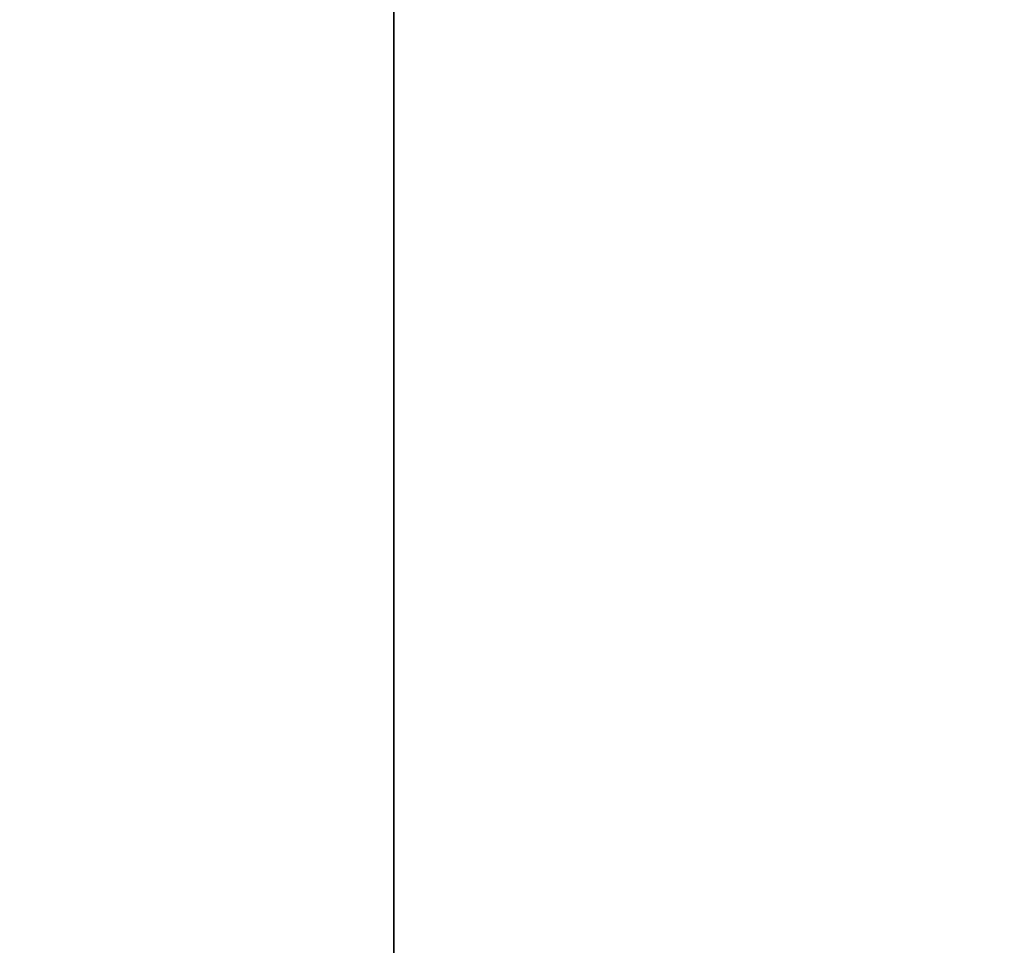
# Model space of a CAD drawing. Header units: millimetres. Extents: x 549 to 1049, y -22 to 79.
# Tile 75 of 127: x 664.582 to 664.739, y 47.786 to 47.934. Entities that reach past the tile are written whole.
import ezdxf

# ---------------------------------------------------------------- set-up
doc = ezdxf.new("R2010")
doc.units = ezdxf.units.MM
doc.header["$LTSCALE"] = 41.718519
doc.layers.add('34', color=7, linetype='CONTINUOUS')
doc.layers.add('35', color=7, linetype='CONTINUOUS')

msp = doc.modelspace()

# ---------------------------------------------------------------- linework, layer by layer
at = {"layer": '34', "color": 44, "linetype": 'Continuous', "true_color": 0x8c7500}
for points in [[(664.8621, 77.39743, 131.82691), (658.10055, -22.00257, 136.28061), (658.10055, 77.39743, 136.28061), (664.8621, 77.39743, 131.82691)], [(664.8621, -22.00257, 131.82691), (658.10055, -22.00257, 136.28061), (664.8621, 77.39743, 131.82691), (664.8621, -22.00257, 131.82691)]]:
    msp.add_3dface(points, dxfattribs=at)
at = {"layer": '35', "color": 44, "linetype": 'Continuous', "true_color": 0x8c7500}
for points in [[(657.88478, -22.00257, 549.18262), (664.64166, -22.00257, 553.64338), (657.88478, 77.39743, 549.18262), (657.88478, -22.00257, 549.18262)], [(657.88478, 77.39743, 549.18262), (664.64166, -22.00257, 553.64338), (664.64166, 77.39743, 553.64338), (657.88478, 77.39743, 549.18262)], [(664.64166, 77.39743, 553.64338), (671.53945, -22.00257, 557.883), (671.53945, 77.39743, 557.883), (664.64166, 77.39743, 553.64338)], [(664.64166, -22.00257, 553.64338), (671.53945, -22.00257, 557.883), (664.64166, 77.39743, 553.64338), (664.64166, -22.00257, 553.64338)]]:
    msp.add_3dface(points, dxfattribs=at)

doc.saveas('drawing.dxf')
